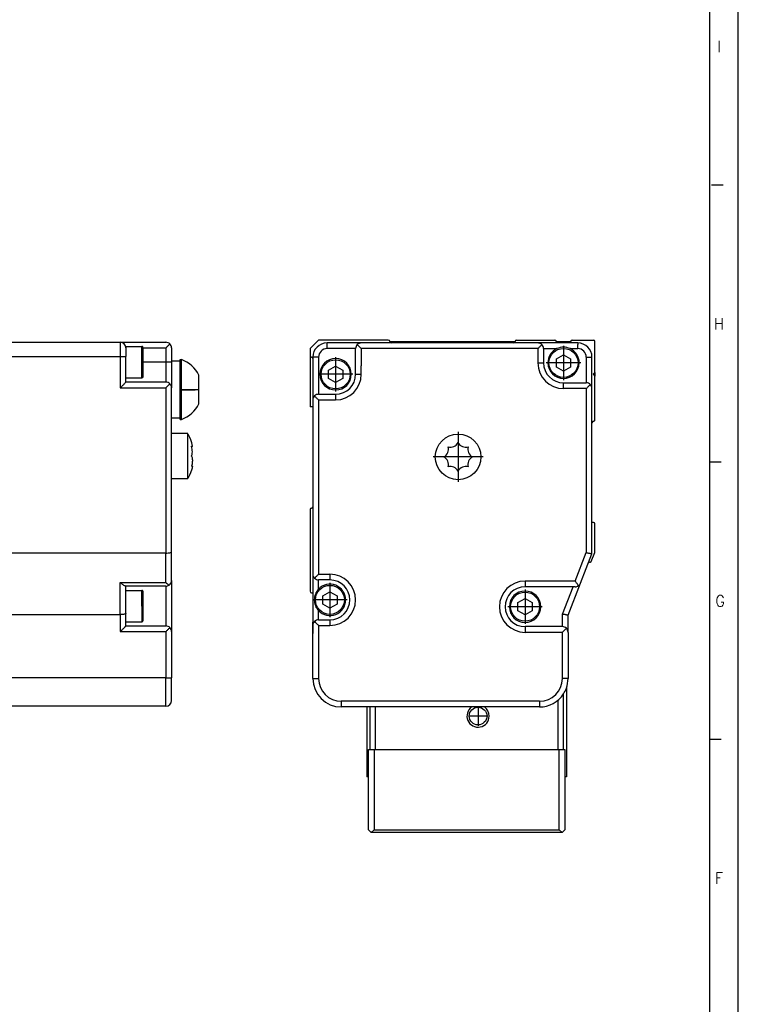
# Model space of a CAD drawing. Header units: inches. Extents: x -235 to 4216, y -109 to 485.
# Tile 18 of 31: x 479 to 605, y 141 to 313. Entities that reach past the tile are written whole.
import ezdxf

# ---------------------------------------------------------------- set-up
doc = ezdxf.new("R2010")
doc.units = ezdxf.units.IN
doc.linetypes.add('DOT_CENTER', pattern=[14, 12, -1, 0, -1])
doc.layers.add('1', color=7, linetype='Continuous')
doc.styles.add('CONVERTER_11', font='txt.shx', dxfattribs={"width": 0.9})

# ---------------------------------------------------------------- blocks, each defined once
blk = doc.blocks.new('L-30_PERFIL__10', base_point=(-104.13, 192.82))
at = {"color": 7, "linetype": 'Continuous'}
for p, q in [((475.33, 256.72), (496.33, 256.72)), ((496.33, 256.72), (496.33, 254.22)), ((496.33, 256.72), (504.33, 256.72)), ((497.33, 255.97), (497.33, 255.72)), ((497.33, 255.97), (500.13, 255.97)), ((475.33, 254.22), (496.33, 254.22)), ((496.33, 254.22), (497.33, 254.22)), ((496.33, 254.22), (496.33, 248.72)), ((497.33, 255.72), (497.33, 254.22)), ((497.33, 250.47), (497.33, 254.22)), ((500.33, 253.22), (500.33, 255.77)), ((500.33, 255.72), (504.33, 255.72)), ((504.33, 255.72), (504.33, 253.22)), ((505.33, 255.72), (505.33, 253.42)), ((500.13, 250.47), (500.13, 253.22)), ((500.33, 250.67), (500.33, 253.22)), ((504.33, 253.22), (500.33, 253.22)), ((504.33, 253.22), (504.33, 249.72)), ((505.33, 253.42), (505.33, 253.22)), ((506.83, 253.42), (505.33, 253.42)), ((505.33, 253.22), (505.33, 248.72)), ((506.83, 253.67), (507.08, 253.67)), ((506.83, 253.42), (506.83, 253.67)), ((506.83, 243.42), (506.83, 253.42)), ((507.08, 248.42), (507.08, 253.67)), ((510.13, 248.42), (510.13, 250.92)), ((497.33, 250.47), (500.13, 250.47)), ((497.33, 249.72), (497.33, 250.47)), ((504.33, 249.72), (497.33, 249.72)), ((496.33, 248.72), (504.33, 248.72)), ((504.33, 248.72), (504.33, 219.72)), ((505.33, 243.42), (505.33, 248.72)), ((507.08, 248.42), (510.13, 248.42)), ((507.08, 243.17), (507.08, 248.38)), ((510.13, 248.4), (510.13, 248.42)), ((510.13, 245.92), (510.13, 248.4)), ((505.33, 240.72), (505.33, 243.42)), ((506.83, 243.42), (505.33, 243.42)), ((506.83, 243.17), (506.83, 243.42)), ((506.83, 243.17), (507.08, 243.17)), ((505.33, 232.72), (505.33, 240.72)), ((508.16, 240.72), (505.33, 240.72)), ((508.16, 232.72), (508.16, 240.72)), ((508.85, 238.42), (508.93, 238.42)), ((508.85, 235.02), (508.93, 235.02)), ((505.33, 219.91), (505.33, 232.72)), ((508.16, 232.72), (505.33, 232.72)), ((504.33, 219.72), (475.33, 219.72)), ((504.33, 214.56), (504.33, 219.72)), ((505.33, 214.92), (505.33, 219.91)), ((496.33, 208.92), (496.33, 214.56)), ((496.33, 214.56), (504.33, 214.56)), ((505.33, 214.92), (505.33, 205.92)), ((497.33, 213.92), (497.26, 213.92)), ((497.33, 213.17), (497.33, 213.92)), ((504.33, 213.92), (497.33, 213.92)), ((497.33, 209.11), (497.33, 213.17)), ((497.33, 213.17), (500.13, 213.17)), ((500.33, 210.42), (500.33, 212.97)), ((504.33, 213.92), (504.33, 206.92)), ((500.33, 207.87), (500.33, 210.42)), ((475.33, 208.92), (496.33, 208.92)), ((496.33, 208.92), (496.33, 205.92)), ((497.33, 207.67), (497.33, 209.11)), ((497.33, 207.67), (500.13, 207.67)), ((497.33, 206.92), (497.33, 207.67)), ((496.33, 205.92), (504.33, 205.92)), ((497.33, 206.92), (504.33, 206.92)), ((504.33, 205.92), (504.33, 197.82)), ((505.33, 205.92), (505.33, 197.82)), ((504.33, 197.82), (453.93, 197.82)), ((504.33, 197.82), (505.33, 197.82)), ((505.33, 193.82), (505.33, 197.82)), ((504.33, 192.82), (453.93, 192.82))]:
    blk.add_line(p, q, dxfattribs=at)
for centre, radius, start, end in [((496.33, 255.72), 1, 0, 90), ((500.13, 255.77), 0.197, 359.0006, 90.9994), ((504.33, 255.72), 1, 45, 90), ((504.33, 255.72), 1, 360, 45), ((505.11, 248.42), 5.61, 26.4789, 69.443), ((500.13, 250.67), 0.2, 270, 0), ((504.33, 248.72), 1, 45, 90), ((504.33, 248.72), 1, 0, 45), ((505.11, 248.42), 5.61, 290.557, 333.5211), ((501.23, 236.72), 8, 18.21, 30), ((501.23, 236.72), 8, 330, 341.79), ((507.68, 218.07), 4.86, 226.3464, 234.9572), ((504.33, 214.92), 1, 304.3747, 0), ((500.13, 212.97), 0.197, 359.0006, 90.9994), ((504.33, 214.92), 1, 270, 304.3747), ((500.13, 207.86), 0.197, 269.0006, 0.9994), ((504.33, 205.92), 1, 45, 90), ((504.33, 205.92), 1, 0, 45), ((504.33, 193.82), 1, 270, 0)]:
    blk.add_arc(centre, radius, start, end, dxfattribs=at)
for points, knots in [([(500.13, 253.22), (500.13, 253.39), (500.13, 253.73), (500.13, 254.23), (500.13, 254.71), (500.13, 255.14), (500.13, 255.49), (500.13, 255.72), (500.13, 255.87), (500.13, 255.94), (500.13, 255.97)], [0, 0, 0, 0, 0.515255, 1.01226, 1.509776, 1.944544, 2.298494, 2.556918, 2.653459, 2.75, 2.75, 2.75, 2.75]), ([(504.33, 255.72), (504.45, 255.84), (504.69, 256.08), (504.92, 256.31), (505.03, 256.43)], [0, 0, 0, 0, 0.523121, 1, 1, 1, 1]), ([(505.33, 253.22), (505.32, 253.22), (505.29, 253.22), (505.24, 253.22), (505.15, 253.22), (505.02, 253.22), (504.87, 253.22), (504.7, 253.22), (504.51, 253.22), (504.39, 253.22), (504.33, 253.22)], [0, 0, 0, 0, 0.035106, 0.070212, 0.164184, 0.292893, 0.450991, 0.631905, 0.812634, 1, 1, 1, 1]), ([(496.33, 248.72), (496.38, 248.77), (496.49, 248.88), (496.66, 249.05), (496.81, 249.21), (496.95, 249.34), (497.08, 249.47), (497.18, 249.57), (497.27, 249.66), (497.31, 249.7), (497.33, 249.72)], [0, 0, 0, 0, 0.236399, 0.468857, 0.693274, 0.905549, 1.023906, 1.262263, 1.338239, 1.414215, 1.414215, 1.414215, 1.414215]), ([(504.33, 248.72), (504.45, 248.84), (504.69, 249.08), (504.92, 249.31), (505.03, 249.43)], [0, 0, 0, 0, 0.523121, 1, 1, 1, 1]), ([(507.08, 248.42), (507.08, 248.42), (507.08, 248.42), (507.08, 248.41), (507.08, 248.41), (507.08, 248.4), (507.08, 248.4), (507.08, 248.39), (507.08, 248.39), (507.08, 248.38), (507.08, 248.38)], [0, 0, 0, 0, 0.00128171, 0.01025368, 0.01153539, 0.02050734, 0.02178904, 0.03076093, 0.03204261, 0.04101437, 0.04101437, 0.04101437, 0.04101437]), ([(507.08, 248.38), (507.67, 248.38), (508.69, 248.39), (509.71, 248.4), (510.13, 248.4)], [0, 0, 0, 0, 1.78584, 3.050087, 3.050087, 3.050087, 3.050087]), ([(508.93, 238.42), (508.95, 238.43), (508.99, 238.45), (508.98, 238.57), (508.97, 238.72), (508.91, 238.95), (508.86, 239.12), (508.83, 239.22)], [0, 0, 0, 0, 0.0482128, 0.134226, 0.3004487, 0.5367905, 0.8380713, 0.8380713, 0.8380713, 0.8380713]), ([(508.85, 238.42), (508.84, 238.43), (508.84, 238.45), (508.83, 238.48), (508.83, 238.49)], [0, 0, 0, 0, 0.03467444, 0.06933502, 0.06933502, 0.06933502, 0.06933502]), ([(508.93, 238.42), (508.92, 238.42), (508.87, 238.44), (508.85, 238.47), (508.83, 238.49)], [0, 0, 0, 0, 0.0480552, 0.1256257, 0.1256257, 0.1256257, 0.1256257]), ([(508.83, 236.72), (508.87, 236.82), (508.97, 237.06), (508.99, 237.48), (508.96, 237.95), (508.89, 238.26), (508.85, 238.42)], [0, 0, 0, 0, 0.341208, 0.774439, 1.240219, 1.735432, 1.735432, 1.735432, 1.735432]), ([(508.83, 236.72), (508.86, 236.65), (508.93, 236.53), (508.96, 236.33), (508.98, 236.15), (508.98, 235.96), (508.98, 235.77), (508.96, 235.56), (508.92, 235.3), (508.87, 235.12), (508.85, 235.02)], [0, 0, 0, 0, 0.225059, 0.416595, 0.59646, 0.7765, 0.965454, 1.179498, 1.413626, 1.738328, 1.738328, 1.738328, 1.738328]), ([(508.85, 235.02), (508.84, 235.01), (508.84, 234.98), (508.83, 234.96), (508.83, 234.95)], [0, 0, 0, 0, 0.03406356, 0.06939318, 0.06939318, 0.06939318, 0.06939318]), ([(508.93, 235.02), (508.95, 235.01), (509, 234.96), (508.98, 234.85), (508.97, 234.75), (508.95, 234.65), (508.92, 234.53), (508.88, 234.39), (508.85, 234.28), (508.83, 234.22)], [0, 0, 0, 0, 0.0622237, 0.1868554, 0.289056, 0.3941278, 0.4950682, 0.6352151, 0.8379084, 0.8379084, 0.8379084, 0.8379084]), ([(508.93, 235.02), (508.92, 235.02), (508.88, 235.01), (508.85, 234.97), (508.83, 234.95)], [0, 0, 0, 0, 0.040054, 0.1292924, 0.1292924, 0.1292924, 0.1292924]), ([(504.33, 219.72), (504.46, 219.72), (504.7, 219.72), (505, 219.77), (505.23, 219.8), (505.3, 219.88), (505.33, 219.91)], [0, 0, 0, 0, 0.386621, 0.712904, 0.935163, 1.03894, 1.03894, 1.03894, 1.03894]), ([(497.26, 213.92), (497.2, 213.93), (497.06, 213.97), (496.83, 214.13), (496.58, 214.32), (496.41, 214.48), (496.33, 214.56)], [0, 0, 0, 0, 0.177392, 0.455207, 0.796134, 1.140149, 1.140149, 1.140149, 1.140149]), ([(500.13, 210.42), (500.13, 210.59), (500.13, 210.93), (500.13, 211.43), (500.13, 211.91), (500.13, 212.34), (500.13, 212.69), (500.13, 212.92), (500.13, 213.07), (500.13, 213.14), (500.13, 213.17)], [0, 0, 0, 0, 0.515255, 1.01226, 1.509776, 1.944544, 2.298494, 2.556918, 2.653459, 2.75, 2.75, 2.75, 2.75]), ([(500.13, 210.42), (500.13, 210.25), (500.13, 209.91), (500.13, 209.41), (500.13, 208.93), (500.13, 208.5), (500.13, 208.15), (500.13, 207.92), (500.13, 207.76), (500.13, 207.7), (500.13, 207.67)], [0, 0, 0, 0, 0.515255, 1.01226, 1.509776, 1.944544, 2.298494, 2.556918, 2.653459, 2.75, 2.75, 2.75, 2.75]), ([(497.33, 209.11), (497.3, 209.08), (497.23, 209), (497, 208.97), (496.7, 208.92), (496.46, 208.92), (496.33, 208.92)], [0, 0, 0, 0, 0.103743, 0.325918, 0.652242, 1.038942, 1.038942, 1.038942, 1.038942]), ([(496.33, 205.92), (496.38, 205.97), (496.49, 206.08), (496.66, 206.25), (496.81, 206.41), (496.95, 206.54), (497.08, 206.67), (497.18, 206.77), (497.27, 206.86), (497.31, 206.9), (497.33, 206.92)], [0, 0, 0, 0, 0.236399, 0.468857, 0.693274, 0.905549, 1.023906, 1.262263, 1.338239, 1.414215, 1.414215, 1.414215, 1.414215]), ([(504.33, 205.92), (504.45, 206.04), (504.69, 206.28), (504.92, 206.51), (505.03, 206.63)], [0, 0, 0, 0, 0.523121, 1, 1, 1, 1]), ([(504.33, 192.82), (504.33, 192.88), (504.33, 192.99), (504.33, 193.27), (504.33, 193.7), (504.33, 194.33), (504.33, 195.11), (504.33, 195.98), (504.33, 196.89), (504.33, 197.51), (504.33, 197.82)], [0, 0, 0, 0, 0.175529, 0.351058, 0.820919, 1.464466, 2.254953, 3.159526, 4.063172, 5, 5, 5, 5])]:
    blk.add_open_spline(points, degree=3, knots=knots, dxfattribs=at)
blk = doc.blocks.new('L-30__11', base_point=(-104.13, 170.77))
blk.add_blockref('L-30_PERFIL__10', (-104.13, 192.82))
blk = doc.blocks.new('A', base_point=(270.5, 214.12))
blk.add_blockref('L-30__11', (-104.134, 170.772))
blk = doc.blocks.new('L-30_CABEZA_1__22', base_point=(539.63, 171.15))
at = {"color": 7, "linetype": 'Continuous'}
for p, q in [((574.63, 195.98), (574.63, 189.35)), ((573.13, 193.85), (573.13, 185.5)), ((574.13, 185.5), (574.13, 194.98)), ((539.63, 192.7), (539.63, 189.35)), ((540.13, 192.7), (540.13, 185.5)), ((541.13, 185.5), (541.13, 192.7)), ((539.63, 189.35), (539.63, 189.1)), ((539.63, 189.1), (539.63, 180.7)), ((574.63, 189.35), (574.63, 189.1)), ((574.63, 189.1), (574.63, 180.7)), ((539.88, 185), (539.88, 185.25)), ((539.88, 184.75), (539.88, 185)), ((540.13, 185.5), (540.13, 185.25)), ((540.88, 185.25), (540.88, 171.4)), ((573.38, 171.4), (573.38, 185.25)), ((574.13, 185.25), (574.13, 185.5)), ((574.38, 185.25), (574.38, 185)), ((574.38, 185), (574.38, 184.75)), ((539.88, 180.7), (539.88, 184.75)), ((574.38, 184.75), (574.38, 180.7)), ((539.88, 180.45), (539.88, 180.7)), ((539.88, 171.8), (539.88, 180.45)), ((574.38, 180.7), (574.38, 180.45)), ((574.38, 180.45), (574.38, 171.8)), ((539.88, 171.55), (539.88, 171.8)), ((539.88, 171.4), (539.88, 171.55)), ((546.28, 171.15), (546.8, 171.15)), ((546.8, 171.15), (547.98, 171.15)), ((547.98, 171.15), (549.28, 171.15)), ((549.28, 171.15), (552.28, 171.15)), ((552.28, 171.15), (553.98, 171.15)), ((560.28, 171.15), (561.98, 171.15)), ((561.98, 171.15), (563.28, 171.15)), ((563.28, 171.15), (566.28, 171.15)), ((566.28, 171.15), (567.46, 171.15)), ((567.46, 171.15), (567.98, 171.15)), ((574.38, 171.8), (574.38, 171.55)), ((574.38, 171.55), (574.38, 171.4))]:
    blk.add_line(p, q, dxfattribs=at)
blk = doc.blocks.new('L-30_CABEZA__23', base_point=(539.63, 170.65))
at = {"color": 7, "linetype": 'Continuous'}
for p, q in [((574.63, 195.98), (574.63, 189.35)), ((573.13, 193.85), (573.13, 185.5)), ((574.13, 185.5), (574.13, 194.98)), ((539.63, 192.7), (539.63, 189.35)), ((540.13, 192.7), (540.13, 185.5)), ((541.13, 185.5), (541.13, 192.7)), ((539.63, 189.35), (539.63, 189.1)), ((539.63, 189.1), (539.63, 180.7)), ((574.63, 189.35), (574.63, 189.1)), ((574.63, 189.1), (574.63, 180.7)), ((539.88, 185), (539.88, 185.25)), ((539.88, 185.25), (540.13, 185.25)), ((539.88, 184.75), (539.88, 185)), ((540.13, 185.5), (540.13, 185.25)), ((540.13, 185.25), (540.88, 185.25)), ((540.88, 185.25), (540.88, 171.4)), ((540.88, 185.25), (541.13, 185.25)), ((541.13, 185.25), (541.13, 185.5)), ((541.13, 185.25), (573.13, 185.25)), ((573.13, 185.5), (573.13, 185.25)), ((573.13, 185.25), (573.38, 185.25)), ((573.38, 171.4), (573.38, 185.25)), ((573.38, 185.25), (574.13, 185.25)), ((574.13, 185.25), (574.13, 185.5)), ((574.13, 185.25), (574.38, 185.25)), ((574.38, 185.25), (574.38, 185)), ((574.38, 185), (574.38, 184.75)), ((539.88, 180.7), (539.88, 184.75)), ((574.38, 184.75), (574.38, 180.7)), ((539.63, 180.7), (539.63, 180.45)), ((539.88, 180.45), (539.63, 180.45)), ((539.88, 180.45), (539.88, 180.7)), ((539.88, 171.8), (539.88, 180.45)), ((574.38, 180.7), (574.38, 180.45)), ((574.38, 180.45), (574.38, 171.8)), ((574.63, 180.45), (574.38, 180.45)), ((574.63, 180.7), (574.63, 180.45)), ((539.88, 171.55), (539.88, 171.8)), ((539.88, 171.4), (539.88, 171.55)), ((539.88, 171.15), (539.88, 171.4)), ((540.38, 170.65), (539.88, 171.15)), ((540.38, 170.65), (540.88, 171.15)), ((540.88, 171.4), (540.88, 171.15)), ((540.88, 171.15), (546.28, 171.15)), ((546.28, 171.15), (546.8, 171.15)), ((546.8, 171.15), (547.98, 171.15)), ((547.98, 171.15), (549.28, 171.15)), ((549.28, 171.15), (552.28, 171.15)), ((552.28, 171.15), (553.98, 171.15)), ((553.98, 171.15), (560.28, 171.15)), ((560.28, 171.15), (561.98, 171.15)), ((561.98, 171.15), (563.28, 171.15)), ((563.28, 171.15), (566.28, 171.15)), ((566.28, 171.15), (567.46, 171.15)), ((567.46, 171.15), (567.98, 171.15)), ((567.98, 171.15), (573.38, 171.15)), ((573.38, 171.15), (573.38, 171.4)), ((573.38, 171.15), (573.88, 170.65)), ((573.88, 170.65), (574.38, 171.15)), ((574.38, 171.8), (574.38, 171.55)), ((574.38, 171.55), (574.38, 171.4)), ((574.38, 171.4), (574.38, 171.15)), ((573.88, 170.65), (540.38, 170.65))]:
    blk.add_line(p, q, dxfattribs=at)
blk.add_circle((559.13, 191.1), 1.55, dxfattribs=at)
for start, end in [(125.0636, 0), (0, 54.9364)]:
    blk.add_arc((559.13, 191.1), 1.95, start, end, dxfattribs=at)
at = {"layer": '1', "color": 2, "linetype": 'DOT_CENTER'}
for p, q in [((559.13, 192.81), (559.13, 189.4)), ((560.84, 191.1), (557.43, 191.1))]:
    blk.add_line(p, q, dxfattribs=at)
blk = doc.blocks.new('L-30_PERFIL__24', base_point=(529.63, 192.7))
at = {"color": 7, "linetype": 'Continuous'}
for p, q in [((531.13, 257.1), (529.63, 255.6)), ((543.38, 257.1), (531.13, 257.1)), ((538.63, 256.6), (532.63, 256.6)), ((543.88, 256.6), (538.63, 256.6)), ((565.63, 256.8), (543.64, 256.8)), ((565.38, 256.6), (543.88, 256.6)), ((569.63, 256.6), (565.38, 256.6)), ((565.88, 257.1), (572.63, 257.1)), ((576.63, 256.6), (569.63, 256.6)), ((572.88, 256.85), (572.88, 256.8)), ((572.88, 256.8), (572.88, 256.6)), ((575.38, 256.8), (572.88, 256.8)), ((575.38, 256.85), (575.38, 256.8)), ((575.38, 256.8), (575.38, 256.6)), ((575.63, 257.1), (579.38, 257.1)), ((576.63, 256.6), (576.63, 256.35)), ((576.63, 255.6), (576.63, 256.35)), ((579.63, 251.4), (579.63, 256.85)), ((529.63, 255.6), (529.63, 254.35)), ((529.63, 254.35), (529.63, 245.4)), ((530.13, 254.1), (530.13, 253.85)), ((531.13, 254.1), (531.13, 247.6)), ((537.63, 255.6), (532.63, 255.6)), ((537.63, 251.1), (537.63, 255.6)), ((538.63, 255.6), (538.63, 252.6)), ((569.63, 255.6), (538.63, 255.6)), ((569.63, 255.6), (569.63, 253.1)), ((570.63, 255.6), (572.99, 255.6)), ((570.63, 255.6), (570.64, 255.56)), ((570.64, 255.56), (570.63, 253.1)), ((572.88, 253.82), (574.13, 254.54)), ((574.13, 254.54), (575.38, 253.82)), ((575.28, 255.6), (576.63, 255.6)), ((578.13, 254.1), (578.13, 252.1)), ((579.13, 248.6), (579.13, 254.1)), ((530.13, 253.85), (530.13, 252.6)), ((530.13, 252.6), (530.13, 249.6)), ((532.88, 251.82), (534.13, 252.54)), ((534.13, 252.54), (535.38, 251.82)), ((538.63, 251.1), (538.63, 252.6)), ((572.88, 253.7), (572.88, 253.82)), ((572.88, 252.38), (572.88, 253.7)), ((574.13, 251.66), (572.88, 252.38)), ((575.38, 252.38), (574.13, 251.66)), ((575.38, 253.82), (575.38, 252.38)), ((532.88, 250.38), (532.88, 251.82)), ((535.38, 251.82), (535.38, 250.38)), ((537.63, 251.1), (538.53, 251.1)), ((538.53, 251.1), (538.63, 251.1)), ((578.13, 252.1), (578.13, 249.6)), ((579.33, 251.1), (579.63, 251.4)), ((579.33, 251.1), (579.63, 250.8)), ((579.63, 251.4), (579.63, 250.8)), ((579.63, 243.1), (579.63, 250.8)), ((530.13, 249.6), (530.13, 246.6)), ((534.13, 249.66), (532.88, 250.38)), ((535.38, 250.38), (534.13, 249.66)), ((574.13, 248.6), (574.13, 249.6)), ((574.13, 249.6), (578.13, 249.6)), ((531.13, 247.6), (534.13, 247.6)), ((534.13, 247.6), (534.13, 246.6)), ((578.13, 248.6), (574.13, 248.6)), ((578.13, 248.6), (578.13, 244.1)), ((579.13, 242.6), (579.13, 248.6)), ((530.13, 246.6), (530.13, 245.4)), ((531.13, 246.6), (531.13, 216)), ((531.13, 246.6), (534.13, 246.6)), ((530.13, 245.4), (529.63, 245.4)), ((530.13, 245.4), (530.13, 244.6)), ((530.13, 244.6), (530.13, 227.85)), ((578.13, 244.1), (578.13, 219.79)), ((579.13, 225.1), (579.13, 242.6)), ((529.63, 227.35), (529.63, 213)), ((530.13, 227.85), (530.13, 216)), ((579.38, 225.1), (579.13, 225.1)), ((579.13, 219.6), (579.13, 225.1)), ((579.63, 219.9), (579.63, 224.85)), ((576.19, 214.8), (578.13, 219.79)), ((577.13, 214.44), (579.13, 219.6)), ((579.01, 218.26), (579.61, 219.81)), ((530.13, 216), (530.13, 212.75)), ((531.13, 216), (533.13, 216)), ((531.13, 213.38), (531.13, 215)), ((533.13, 215), (531.13, 215)), ((533.13, 216), (533.13, 215)), ((576.19, 214.8), (567.38, 214.8)), ((574.93, 208.8), (577.13, 214.44)), ((529.88, 212.75), (530.13, 212.75)), ((530.13, 212.75), (530.13, 207.6)), ((531.88, 212.22), (533.13, 212.94)), ((533.13, 212.94), (534.38, 212.22)), ((575.81, 213.8), (567.38, 213.8)), ((573.93, 208.99), (575.81, 213.8)), ((576.19, 213.8), (575.81, 213.8)), ((531.88, 210.77), (531.88, 212.22)), ((534.38, 212.22), (534.38, 210.77)), ((566.13, 211.02), (567.38, 211.74)), ((566.13, 209.58), (566.13, 211.02)), ((567.38, 211.74), (568.63, 211.02)), ((568.63, 211.02), (568.63, 209.58)), ((531.13, 208), (531.13, 209.61)), ((533.13, 210.05), (531.88, 210.77)), ((534.38, 210.77), (533.13, 210.05)), ((567.38, 208.86), (566.13, 209.58)), ((568.63, 209.58), (567.38, 208.86)), ((530.1, 205.62), (530.1, 207.6)), ((530.1, 207.6), (530.13, 207.6)), ((530.13, 207.6), (530.13, 207)), ((531.13, 208), (533.13, 208)), ((533.13, 208), (533.13, 207)), ((573.93, 206.8), (573.93, 208.99)), ((574.93, 205.8), (574.93, 208.8)), ((530.13, 207), (530.13, 205.62)), ((531.13, 207), (531.13, 197.7)), ((531.13, 207), (533.13, 207)), ((573.93, 206.8), (567.38, 206.8)), ((573.93, 205.8), (567.38, 205.8)), ((573.93, 197.7), (573.93, 205.8)), ((574.93, 205.8), (574.93, 197.7)), ((530.13, 205.62), (530.1, 205.62)), ((530.13, 205.62), (530.13, 205.6)), ((530.13, 197.7), (530.13, 205.6)), ((569.93, 193.7), (535.13, 193.7)), ((539.63, 192.7), (535.13, 192.7)), ((540.13, 192.7), (539.63, 192.7)), ((569.93, 192.7), (540.13, 192.7))]:
    blk.add_line(p, q, dxfattribs=at)
for centre, radius in [((574.13, 253.1), 2.55), ((534.13, 251.1), 2.55), ((555.63, 236.6), 4), ((533.13, 211.5), 2.55), ((567.38, 210.3), 2.55)]:
    blk.add_circle(centre, radius, dxfattribs=at)
for centre, radius, start, end in [((532.63, 254.1), 2.5, 90.0049, 179.9679), ((538.63, 255.6), 1, 135, 180), ((538.63, 255.6), 1, 90, 135), ((543.38, 256.85), 0.25, 0, 90), ((543.88, 256.85), 0.25, 180, 192.2282), ((543.88, 256.85), 0.25, 192.2282, 270), ((565.38, 256.85), 0.25, 270, 348.1613), ((565.88, 256.85), 0.25, 90, 180), ((565.38, 256.85), 0.25, 348.1613, 360), ((569.63, 255.6), 1, 45, 90), ((569.63, 255.6), 1, 360, 45), ((572.63, 256.85), 0.25, 0, 90), ((574.13, 253.1), 2.75, 65.38, 114.62), ((575.63, 256.85), 0.25, 90, 180), ((576.63, 254.1), 2.5, 360, 90), ((579.38, 256.85), 0.25, 0, 90), ((529.88, 254.35), 0.25, 180, 270), ((529.88, 253.85), 0.25, 0, 90), ((532.63, 254.1), 1.5, 90.0309, 179.9691), ((574.13, 253.1), 2.75, 114.62, 180), ((574.13, 253.1), 2.75, 0, 65.38), ((576.63, 254.1), 1.5, 0, 90), ((534.13, 251.1), 2.75, 0, 180), ((574.13, 253.1), 4.5, 180, 270), ((574.13, 253.1), 3.5, 180, 270), ((574.13, 253.1), 2.75, 180, 0), ((534.13, 251.1), 2.75, 180, 0), ((534.13, 251.1), 4.5, 270, 0), ((534.13, 251.1), 3.5, 270, 0), ((578.13, 248.6), 1, 45, 90), ((578.13, 248.6), 1, 0, 45), ((531.13, 246.6), 1, 135, 180), ((531.13, 246.6), 1, 90, 135), ((579.38, 242.6), 0.25, 90, 180), ((579.38, 243.1), 0.25, 270, 0.0001), ((554.31, 239.8), 1.5, 252.8716, 332.1284), ((556.96, 239.8), 1.5, 207.8716, 287.1284), ((552.43, 237.92), 1.5, 297.8716, 17.1284), ((558.84, 237.92), 1.5, 162.8716, 242.1284), ((552.43, 235.27), 1.5, 342.8716, 62.1284), ((558.84, 235.27), 1.5, 117.8716, 197.1284), ((554.31, 233.4), 1.5, 27.8716, 107.1284), ((556.96, 233.4), 1.5, 72.8716, 152.1284), ((529.88, 227.35), 0.25, 90, 180), ((529.88, 227.85), 0.25, 270, 0), ((579.38, 224.85), 0.25, 0, 90), ((579.38, 219.9), 0.25, 338.6933, 0), ((578.59, 217.88), 0.25, 68.3115, 96.4417), ((578.78, 218.35), 0.25, 248.3115, 338.6933), ((531.13, 216), 1, 180, 225), ((531.13, 216), 1, 225, 270), ((533.13, 211.5), 4.5, 270, 90), ((533.13, 211.5), 3.5, 270, 90), ((567.38, 210.3), 4.5, 90, 270), ((576.19, 214.8), 1, 304.3747, 338.7495), ((529.88, 213), 0.25, 180, 270), ((533.13, 211.5), 2.75, 136.6582, 180), ((533.13, 211.5), 2.75, 0, 136.6582), ((567.38, 210.3), 3.5, 90, 270), ((567.38, 210.3), 2.75, 0, 180), ((576.19, 214.8), 1, 270, 304.3747), ((533.13, 211.5), 2.75, 180, 223.3418), ((533.13, 211.5), 2.75, 223.3418, 0), ((567.38, 210.3), 2.75, 180, 0), ((531.13, 207), 1, 135, 180), ((531.13, 207), 1, 90, 135), ((573.93, 205.8), 1, 45, 90), ((573.93, 205.8), 1, 0, 45), ((535.13, 197.7), 5, 180, 270), ((535.13, 197.7), 4, 180, 270), ((569.93, 197.7), 4, 270, 0), ((569.93, 197.7), 5, 339.9322, 360), ((569.93, 197.7), 5, 327.0649, 339.9322), ((569.93, 197.7), 5, 270, 327.0649)]:
    blk.add_arc(centre, radius, start, end, dxfattribs=at)
for points, knots in [([(532.63, 255.6), (532.63, 255.66), (532.63, 255.78), (532.63, 255.97), (532.63, 256.14), (532.63, 256.3), (532.63, 256.42), (532.63, 256.51), (532.63, 256.56), (532.63, 256.59), (532.63, 256.6)], [0, 0, 0, 0, 0.1873655, 0.3680947, 0.5490094, 0.7071068, 0.8358161, 0.9297883, 0.9648942, 1, 1, 1, 1]), ([(538.63, 255.6), (538.51, 255.72), (538.27, 255.96), (538.04, 256.19), (537.93, 256.31)], [0, 0, 0, 0, 0.523121, 1, 1, 1, 1]), ([(570.34, 256.31), (570.23, 256.19), (569.99, 255.96), (569.76, 255.72), (569.63, 255.6)], [0, 0, 0, 0, 0.476879, 1, 1, 1, 1]), ([(531.13, 254.1), (531.07, 254.1), (530.95, 254.1), (530.77, 254.1), (530.59, 254.1), (530.44, 254.1), (530.31, 254.1), (530.22, 254.1), (530.17, 254.1), (530.14, 254.1), (530.13, 254.1)], [0, 0, 0, 0, 0.187366, 0.368095, 0.549009, 0.707107, 0.835816, 0.929788, 0.965043, 1.001188, 1.001188, 1.001188, 1.001188]), ([(578.13, 254.1), (578.2, 254.1), (578.32, 254.1), (578.5, 254.1), (578.68, 254.1), (578.83, 254.1), (578.96, 254.1), (579.04, 254.1), (579.1, 254.1), (579.12, 254.1), (579.13, 254.1)], [0, 0, 0, 0, 0.1873655, 0.3680947, 0.5490094, 0.7071068, 0.8358161, 0.9297883, 0.9648942, 1, 1, 1, 1]), ([(569.63, 253.1), (569.7, 253.1), (569.82, 253.1), (570, 253.1), (570.18, 253.1), (570.33, 253.1), (570.46, 253.1), (570.54, 253.1), (570.6, 253.1), (570.62, 253.1), (570.63, 253.1)], [0, 0, 0, 0, 0.187366, 0.368095, 0.549009, 0.707107, 0.835816, 0.929788, 0.964894, 1, 1, 1, 1]), ([(578.84, 249.31), (578.73, 249.19), (578.49, 248.96), (578.26, 248.72), (578.13, 248.6)], [0, 0, 0, 0, 0.476879, 1, 1, 1, 1]), ([(530.43, 247.31), (530.54, 247.19), (530.77, 246.96), (531.01, 246.72), (531.13, 246.6)], [0, 0, 0, 0, 0.476879, 1, 1, 1, 1]), ([(578.13, 219.79), (578.2, 219.77), (578.33, 219.75), (578.51, 219.72), (578.68, 219.69), (578.82, 219.66), (578.94, 219.64), (579.02, 219.62), (579.09, 219.61), (579.12, 219.6), (579.13, 219.6)], [0, 0, 0, 0, 0.196972, 0.386249, 0.561235, 0.715332, 0.802831, 0.937119, 0.977285, 1.017452, 1.017452, 1.017452, 1.017452]), ([(531.13, 216), (531.01, 215.87), (530.77, 215.64), (530.54, 215.4), (530.43, 215.29)], [0, 0, 0, 0, 0.523121, 1, 1, 1, 1]), ([(567.38, 214.8), (567.38, 214.74), (567.38, 214.61), (567.38, 214.43), (567.38, 214.26), (567.38, 214.1), (567.38, 213.97), (567.38, 213.89), (567.38, 213.83), (567.38, 213.81), (567.38, 213.8)], [0, 0, 0, 0, 0.187366, 0.368095, 0.549009, 0.707107, 0.835816, 0.929788, 0.964894, 1, 1, 1, 1]), ([(576.76, 213.97), (576.67, 214.1), (576.49, 214.37), (576.3, 214.65), (576.19, 214.8)], [0, 0, 0, 0, 0.4506699, 1, 1, 1, 1]), ([(530.43, 207.7), (530.54, 207.59), (530.77, 207.35), (531.01, 207.12), (531.13, 207)], [0, 0, 0, 0, 0.476879, 1, 1, 1, 1]), ([(574.93, 208.8), (574.92, 208.8), (574.89, 208.81), (574.82, 208.82), (574.74, 208.84), (574.62, 208.86), (574.48, 208.89), (574.31, 208.92), (574.13, 208.95), (574, 208.97), (573.93, 208.99)], [0, 0, 0, 0, 0.040166, 0.080333, 0.214666, 0.30212, 0.456217, 0.631203, 0.82048, 1.017452, 1.017452, 1.017452, 1.017452]), ([(567.38, 206.8), (567.38, 206.79), (567.38, 206.76), (567.38, 206.71), (567.38, 206.62), (567.38, 206.5), (567.38, 206.34), (567.38, 206.17), (567.38, 205.98), (567.38, 205.86), (567.38, 205.8)], [0, 0, 0, 0, 0.035106, 0.070212, 0.164184, 0.292893, 0.450991, 0.631905, 0.812634, 1, 1, 1, 1]), ([(573.93, 205.8), (574.06, 205.92), (574.29, 206.16), (574.53, 206.39), (574.64, 206.51)], [0, 0, 0, 0, 0.523121, 1, 1, 1, 1]), ([(530.13, 197.7), (530.15, 197.7), (530.17, 197.7), (530.22, 197.7), (530.31, 197.7), (530.44, 197.7), (530.59, 197.7), (530.77, 197.7), (530.95, 197.7), (531.07, 197.7), (531.13, 197.7)], [0, 0, 0, 0, 0.035106, 0.070212, 0.164184, 0.292893, 0.450991, 0.631905, 0.812634, 1, 1, 1, 1]), ([(574.93, 197.7), (574.92, 197.7), (574.9, 197.7), (574.84, 197.7), (574.76, 197.7), (574.63, 197.7), (574.48, 197.7), (574.3, 197.7), (574.12, 197.7), (574, 197.7), (573.93, 197.7)], [0, 0, 0, 0, 0.035106, 0.070212, 0.164184, 0.292893, 0.450991, 0.631905, 0.812634, 1, 1, 1, 1]), ([(535.13, 193.7), (535.13, 193.64), (535.13, 193.51), (535.13, 193.33), (535.13, 193.16), (535.13, 193), (535.13, 192.87), (535.13, 192.79), (535.13, 192.73), (535.13, 192.71), (535.13, 192.7)], [0, 0, 0, 0, 0.187366, 0.368095, 0.549009, 0.707107, 0.835816, 0.929788, 0.964894, 1, 1, 1, 1]), ([(569.93, 193.7), (569.93, 193.64), (569.93, 193.51), (569.93, 193.33), (569.93, 193.16), (569.93, 193), (569.93, 192.87), (569.93, 192.79), (569.93, 192.73), (569.93, 192.71), (569.93, 192.7)], [0, 0, 0, 0, 0.187366, 0.368095, 0.549009, 0.707107, 0.835816, 0.929788, 0.964894, 1, 1, 1, 1])]:
    blk.add_open_spline(points, degree=3, knots=knots, dxfattribs=at)
at = {"layer": '1', "color": 2, "linetype": 'DOT_CENTER'}
for p, q in [((574.13, 256.12), (574.13, 250.07)), ((534.13, 254.12), (534.13, 248.07)), ((577.16, 253.1), (571.11, 253.1)), ((537.16, 251.1), (531.11, 251.1)), ((555.63, 241), (555.63, 232.2)), ((560.03, 236.6), (551.23, 236.6)), ((533.13, 214.52), (533.13, 208.47)), ((533.13, 214.52), (533.13, 208.47)), ((567.38, 213.32), (567.38, 207.27)), ((536.16, 211.5), (530.11, 211.5)), ((536.16, 211.5), (530.11, 211.5)), ((570.41, 210.3), (564.36, 210.3)), ((530.13, 197.7), (530.13, 207))]:
    blk.add_line(p, q, dxfattribs=at)
blk = doc.blocks.new('L-30__25', base_point=(529.63, 170.65))
for name, p in [('L-30_PERFIL__24', (529.63, 192.7)), ('L-30_CABEZA_1__22', (539.63, 171.15)), ('L-30_CABEZA__23', (539.63, 170.65))]:
    blk.add_blockref(name, p)
blk = doc.blocks.new('C', base_point=(554.63, 214))
blk.add_blockref('L-30__25', (529.63, 170.65))
blk = doc.blocks.new('Marco_a1', base_point=(184.81, 187.78))
at = {"layer": '1', "color": 2, "linetype": 'Continuous'}
for p, q in [((604.81, -109.22), (604.81, 484.78)), ((602.13, 284.31), (600.13, 284.31)), ((601.81, 235.65), (599.81, 235.65)), ((601.81, 186.98), (599.81, 186.98))]:
    blk.add_line(p, q, dxfattribs=at)
at = {"layer": '1', "color": 7, "linetype": 'Continuous'}
blk.add_line((599.81, -104.22), (599.81, 479.78), dxfattribs=at)
at = {"layer": '1', "color": 2, "char_height": 2, "attachment_point": 4, "line_spacing_factor": 1.20048, "style": 'CONVERTER_11'}
for s, insert in [('I', (601.13, 308.65)), ('H', (600.57, 259.98)), ('G', (600.81, 211.31)), ('F', (600.71, 162.65))]:
    blk.add_mtext(s, dxfattribs=dict(at, insert=insert))
blk = doc.blocks.new('Top', base_point=(184.81, 187.78))
blk.add_blockref('Marco_a1', (184.81, 187.78))
blk = doc.blocks.new('_dummy_frame__45', base_point=(-235.19, -174.57))
blk.add_blockref('Top', (184.81, 187.78))
blk = doc.blocks.new('_dummy_frame__46', base_point=(-346.5, -309.51))
at = {"layer": '1'}
blk.add_blockref('_dummy_frame__45', (-235.19, -174.57), dxfattribs=at)

msp = doc.modelspace()

# ---------------------------------------------------------------- block references
for name, p in [('A', (270.5, 214.12)), ('C', (554.63, 214))]:
    msp.add_blockref(name, p)
at = {"layer": '1'}
msp.add_blockref('_dummy_frame__46', (-346.5, -309.51), dxfattribs=at)

doc.saveas('drawing.dxf')
